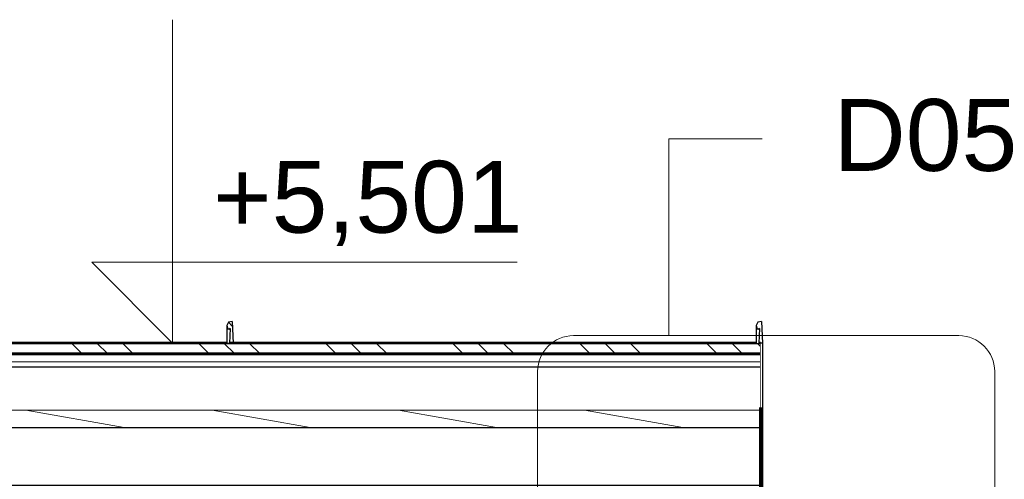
# Model space of a CAD drawing. Header units: millimetres. Extents: x -543656 to -529918, y -2500 to 6290.
# Tile 39 of 58: x -538626 to -537255, y 5311 to 5951. Entities that reach past the tile are written whole.
import ezdxf

# ---------------------------------------------------------------- set-up
doc = ezdxf.new("R2010")
doc.units = ezdxf.units.MM
doc.header["$MEASUREMENT"] = 0
doc.linetypes.add('Wipeout_Contour', pattern=[1000, 0, -1000])
for name, color, linetype in [('0 - SCHÉMA.R', 7, 'Continuous'), ('2 - KÓTA NS.2D', 7, 'Continuous'), ('2 - ČÁRA HLAVNÍ.2D', 7, 'Continuous'), ('4 - PRVKY KLEMPÍŘSKÉ.3D', 7, 'Continuous'), ('4 - STŘEŠNÍ KRYTINA.3D', 7, 'Continuous'), ('Konstrukce – Dělicí čáry vrstev', 7, 'Continuous'), ('Výplně - Povrchové', 7, 'Continuous'), ('Výplně – Řezové', 7, 'Continuous')]:
    doc.layers.add(name, color=color, linetype=linetype)
doc.styles.add('GENEROVANÝ_STYL_1', font='Arial.ttf')
doc.linetypes.add('ČÁRA PAROZÁBRANA', pattern='A,0,[1,B ŘEZ B-B´1.Shx,S=2.380952,R=0,X=0,Y=0.0075],-300,0', length=300)
pattern_1 = [(135, (-1697940.48, 0), (88.388348, 88.388348), []), (135, (-1697958.16, -17.68), (88.388348, 88.388348), []), (135, (-1697975.84, -35.36), (88.388348, 88.388348), [])]

# ---------------------------------------------------------------- blocks, each defined once
blk = doc.blocks.new('Řez_18', base_point=(-1697940.5, 0))
at = {"layer": 'Výplně – Řezové', "linetype": 'Continuous', "lineweight": 0, "true_color": 0x000000}
h = blk.add_hatch(dxfattribs=at)
h.set_pattern_fill('KOV_HLINÍK', color=18, style=0, pattern_type=2)
h.set_pattern_definition(pattern_1)
h.paths.add_polyline_path([(-539069.2, 5501.2), (-539069.2, 5486.2), (-537594.2, 5486), (-537594.2, 5501)])
h = blk.add_hatch(dxfattribs=at)
h.set_pattern_fill('DESKY_CETRIS__OSB____', color=18, style=0, pattern_type=2)
h.set_pattern_definition([(0, (-1697940.485, 0), (0, 15), [])])
h.paths.add_polyline_path([(-539069.2, 5486.2), (-539069.2, 5468.1), (-537594.2, 5467.9), (-537594.2, 5486)])
h = blk.add_hatch(dxfattribs=at)
h.set_pattern_fill('DŘEVO___BEDNĚNÍ', color=18, style=0, pattern_type=2)
h.set_pattern_definition([(170, (-1697940.485, 0), (7.8141678, 44.3163477), [])])
h.paths.add_polyline_path([(-539069.2, 5407.9), (-539069.2, 5383.8), (-537594.2, 5383.6), (-537594.2, 5407.7)])
at = {"layer": '4 - STŘEŠNÍ KRYTINA.3D', "color": 181, "linetype": 'Continuous', "lineweight": 15, "true_color": 0x9e3eff}
for p, q in [((-539069.2, 5501.2), (-539069.2, 5486.2)), ((-537594.2, 5501), (-537594.2, 5486))]:
    blk.add_line(p, q, dxfattribs=at)
at = {"layer": '4 - STŘEŠNÍ KRYTINA.3D', "color": 181, "linetype": 'Continuous', "lineweight": 60, "true_color": 0x9e3eff}
blk.add_line((-539069.2, 5501.2), (-537594.2, 5501), dxfattribs=at)
at = {"layer": '4 - STŘEŠNÍ KRYTINA.3D', "color": 181, "linetype": 'Continuous', "lineweight": 30, "true_color": 0x9e3eff}
blk.add_line((-537594.2, 5467.9), (-537594.2, 5365.6), dxfattribs=at)
at = {"layer": '4 - STŘEŠNÍ KRYTINA.3D', "color": 7, "linetype": 'Continuous', "lineweight": 30, "flags": 128}
for points in [[(-539069.2, 5486.2), (-539069.2, 5468.1), (-539069.2, 5407.9)], [(-537594.2, 5486), (-537594.2, 5467.9), (-537594.2, 5407.7)]]:
    blk.add_lwpolyline(points, dxfattribs=at)
at = {"layer": 'Konstrukce – Dělicí čáry vrstev', "color": 181, "linetype": 'Continuous', "lineweight": 60, "true_color": 0x9e3eff}
blk.add_line((-539069.2, 5486.2), (-537594.2, 5486), dxfattribs=at)
at = {"layer": 'Konstrukce – Dělicí čáry vrstev', "color": 7, "linetype": 'Continuous', "lineweight": 30}
for p, q in [((-539069.2, 5468.1), (-537594.2, 5467.9)), ((-539069.2, 5383.8), (-537594.2, 5383.6))]:
    blk.add_line(p, q, dxfattribs=at)
at = {"layer": 'Konstrukce – Dělicí čáry vrstev', "color": 181, "linetype": 'ČÁRA PAROZÁBRANA', "lineweight": 15, "true_color": 0x9e3eff}
blk.add_line((-539069.2, 5407.9), (-537594.2, 5407.7), dxfattribs=at)
at = {"color": 254, "linetype": 'Wipeout_Contour', "lineweight": 0, "ltscale": 5385044.866242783}
blk.add_wipeout([(-539069.2, 5303.5), (-539069.2, 5169.2), (-539069.2, 5169.2), (-539069.2, 5178), (-539054.2, 5178), (-539054.2, 5299.5), (-537609.2, 5299.5), (-537609.2, 5177.8), (-537594.2, 5177.8), (-537594.2, 5303.3)], dxfattribs=at).dxf.layer = 'Výplně - Povrchové'
at = {"layer": '4 - STŘEŠNÍ KRYTINA.3D', "color": 181, "linetype": 'Continuous', "lineweight": 30, "true_color": 0x9e3eff}
for p, q in [((-537594.2, 5277.5), (-537594.2, 5311)), ((-539069.2, 5169.2), (-539069.2, 5303.5)), ((-537594.2, 5303.3), (-537594.2, 5177.8)), ((-537594.2, 5276.8), (-537594.2, 5277.5)), ((-537594.2, 5272.8), (-537594.2, 5276.8)), ((-539069.2, 5169.2), (-539069.2, 5169.2)), ((-537594.2, 5169.5), (-537594.2, 5177.8))]:
    blk.add_line(p, q, dxfattribs=at)
at = {"layer": '4 - STŘEŠNÍ KRYTINA.3D', "color": 7, "linetype": 'Continuous', "lineweight": 30}
blk.add_line((-539069.2, 5303.5), (-537594.2, 5303.3), dxfattribs=at)
at = {"layer": '4 - STŘEŠNÍ KRYTINA.3D', "color": 7, "linetype": 'Continuous', "lineweight": 0, "flags": 128}
for points in [[(-539069.2, 5407.9), (-539069.2, 5383.8), (-539069.2, 5303.5)], [(-537594.2, 5407.7), (-537594.2, 5383.6), (-537594.2, 5303.3)]]:
    blk.add_lwpolyline(points, dxfattribs=at)
blk = doc.blocks.new('Řez_125', base_point=(-1697940.5, 0))
at = {"color": 254, "linetype": 'Wipeout_Contour', "lineweight": 0, "ltscale": 2153447.509696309}
blk.add_wipeout([(-538334.3, 5520.3), (-538334.3, 5501.1), (-538333.7, 5501.1), (-538332.9, 5521.2)], dxfattribs=at).dxf.layer = 'Výplně - Povrchové'
at = {"color": 254, "linetype": 'Wipeout_Contour', "lineweight": 0, "ltscale": 2153453.261013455}
blk.add_wipeout([(-538335.9, 5520.9), (-538335.9, 5501.1), (-538334.3, 5501.1), (-538334.3, 5520.3)], dxfattribs=at).dxf.layer = 'Výplně - Povrchové'
at = {"color": 254, "linetype": 'Wipeout_Contour', "lineweight": 0, "ltscale": 2153459.962369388}
blk.add_wipeout([(-538337.6, 5501.1), (-538335.9, 5501.1), (-538335.9, 5520.9), (-538337.6, 5525.7)], dxfattribs=at).dxf.layer = 'Výplně - Povrchové'
at = {"layer": 'Výplně – Řezové', "linetype": 'Continuous', "lineweight": 0, "true_color": 0x000000}
h = blk.add_hatch(dxfattribs=at)
h.set_pattern_fill('KOV_HLINÍK', color=18, style=0, pattern_type=2)
h.set_pattern_definition(pattern_1)
h.paths.add_polyline_path([(-538335.2, 5530.2), (-538337.6, 5525.7), (-538335.9, 5520.9), (-538334.3, 5520.3), (-538332.9, 5521.2), (-538333.7, 5501.1), (-538328.7, 5501.1), (-538330.2, 5531.2)])
at = {"layer": '4 - PRVKY KLEMPÍŘSKÉ.3D', "color": 181, "linetype": 'Continuous', "lineweight": 30, "true_color": 0x9e3eff}
for p, q in [((-538335.2, 5530.2), (-538337.6, 5525.7)), ((-538337.6, 5525.7), (-538337.6, 5501.1)), ((-538337.6, 5525.7), (-538335.9, 5520.9)), ((-538330.2, 5531.2), (-538335.2, 5530.2)), ((-538330.2, 5531.2), (-538328.7, 5501.1)), ((-538335.9, 5520.9), (-538334.3, 5520.3)), ((-538332.9, 5521.2), (-538334.3, 5520.3)), ((-538332.9, 5521.2), (-538333.7, 5501.1)), ((-538328.7, 5501.1), (-538333.7, 5501.1))]:
    blk.add_line(p, q, dxfattribs=at)
blk = doc.blocks.new('Řez_126', base_point=(-1697940.5, 0))
at = {"color": 254, "linetype": 'Wipeout_Contour', "lineweight": 0, "ltscale": 2688124.408818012}
blk.add_wipeout([(-537597.3, 5520.3), (-537597.3, 5501), (-537596.7, 5501), (-537596.7, 5501.1), (-537595.9, 5521.2)], dxfattribs=at).dxf.layer = 'Výplně - Povrchové'
at = {"color": 254, "linetype": 'Wipeout_Contour', "lineweight": 0, "ltscale": 2150505.383601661}
blk.add_wipeout([(-537598.9, 5520.9), (-537598.9, 5501), (-537597.3, 5501), (-537597.3, 5520.3)], dxfattribs=at).dxf.layer = 'Výplně - Povrchové'
at = {"color": 254, "linetype": 'Wipeout_Contour', "lineweight": 0, "ltscale": 7526704.19734733}
blk.add_wipeout([(-537596.7, 5501), (-537594.2, 5501), (-537594.2, 5365.8), (-537594.2, 5447.7), (-537594.2, 5450.1), (-537594.2, 5483.3), (-537594.2, 5465.8), (-537594.2, 5365.7), (-537594.2, 5447.6), (-537594.2, 5371.8), (-537594.2, 5365.7), (-537591.7, 5365.7), (-537591.7, 5501.1), (-537596.7, 5501.1)], dxfattribs=at).dxf.layer = 'Výplně - Povrchové'
at = {"layer": '4 - PRVKY KLEMPÍŘSKÉ.3D', "color": 181, "linetype": 'Continuous', "lineweight": 30, "true_color": 0x9e3eff}
for p, q in [((-537591.7, 5501.1), (-537591.7, 5365.7)), ((-537591.7, 5365.7), (-537594.2, 5365.7))]:
    blk.add_line(p, q, dxfattribs=at)
at = {"color": 254, "linetype": 'Wipeout_Contour', "lineweight": 0, "ltscale": 2150512.085038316}
blk.add_wipeout([(-537600.6, 5501), (-537598.9, 5501), (-537598.9, 5520.9), (-537600.6, 5525.7)], dxfattribs=at).dxf.layer = 'Výplně - Povrchové'
at = {"layer": 'Výplně – Řezové', "linetype": 'Continuous', "lineweight": 0, "true_color": 0x000000}
h = blk.add_hatch(dxfattribs=at)
h.set_pattern_fill('KOV_HLINÍK', color=18, style=0, pattern_type=2)
h.set_pattern_definition(pattern_1)
h.paths.add_polyline_path([(-537597.3, 5520.3), (-537595.9, 5521.2), (-537596.7, 5501.1), (-537591.7, 5501.1), (-537593.2, 5531.2), (-537598.2, 5530.2), (-537600.6, 5525.7), (-537598.9, 5520.9)])
at = {"layer": '4 - PRVKY KLEMPÍŘSKÉ.3D', "color": 181, "linetype": 'Continuous', "lineweight": 30, "true_color": 0x9e3eff}
for p, q in [((-537598.2, 5530.2), (-537600.6, 5525.7)), ((-537600.6, 5525.7), (-537600.6, 5501)), ((-537600.6, 5525.7), (-537598.9, 5520.9)), ((-537593.2, 5531.2), (-537598.2, 5530.2)), ((-537593.2, 5531.2), (-537591.7, 5501.1)), ((-537598.9, 5520.9), (-537597.3, 5520.3)), ((-537595.9, 5521.2), (-537597.3, 5520.3)), ((-537595.9, 5521.2), (-537596.7, 5501.1)), ((-537596.7, 5501.1), (-537596.7, 5501)), ((-537591.7, 5501.1), (-537596.7, 5501.1))]:
    blk.add_line(p, q, dxfattribs=at)
blk = doc.blocks.new('Řez_131', base_point=(-1697940.5, 0))
at = {"color": 254, "linetype": 'Wipeout_Contour', "lineweight": 0, "ltscale": 3763337.010193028}
blk.add_wipeout([(-537594.2, 5365.7), (-537594.2, 5338.6), (-537594.2, 5295.1), (-537594.2, 5305.3), (-537594.2, 5269.5), (-537591.7, 5269.5), (-537591.7, 5365.7)], dxfattribs=at).dxf.layer = 'Výplně - Povrchové'
at = {"layer": '4 - PRVKY KLEMPÍŘSKÉ.3D', "color": 181, "linetype": 'Continuous', "lineweight": 30, "true_color": 0x9e3eff}
blk.add_line((-537591.7, 5365.7), (-537591.7, 5269.5), dxfattribs=at)
blk = doc.blocks.new('Detail_1', base_point=(-537586.5, 4963.5))
at = {"layer": '0 - SCHÉMA.R', "color": 5, "linetype": 'Continuous', "lineweight": 0, "true_color": 0x1c1cff}
for p, q in [((-537722, 5785.2), (-537722, 5511.4)), ((-537722, 5785.2), (-537592.2, 5785.2)), ((-537318.3, 5511.4), (-537854.7, 5511.4)), ((-537904.7, 5461.4), (-537904.7, 4465.6)), ((-537268.3, 4465.6), (-537268.3, 5461.4))]:
    blk.add_line(p, q, dxfattribs=at)
for centre, start, end in [((-537854.7, 5461.4), 90, 180), ((-537318.3, 5461.4), 0, 90)]:
    blk.add_arc(centre, 50, start, end, dxfattribs=at)
at = {"layer": '0 - SCHÉMA.R', "color": 5, "lineweight": 0, "true_color": 0x1c1cff, "insert": (-537493, 5790), "char_height": 100, "attachment_point": 4, "style": 'GENEROVANÝ_STYL_1'}
blk.add_mtext('\\A1;{\\pql;\\fArial|b0|i0|c0|p0;\\W1.000000;D05}', dxfattribs=at)
blk = doc.blocks.new('Kóta_2', base_point=(-538413, 5501.1))
at = {"layer": '2 - KÓTA NS.2D', "color": 96, "linetype": 'Continuous', "lineweight": 15, "true_color": 0x007d00}
for p, q in [((-538413, 5501.1), (-538413, 5951.1)), ((-538413, 5501.1), (-538525.5, 5613.6)), ((-538525.5, 5613.6), (-538413, 5613.6)), ((-538413, 5613.6), (-537933.4, 5613.6))]:
    blk.add_line(p, q, dxfattribs=at)
at = {"layer": '2 - KÓTA NS.2D', "color": 96, "linetype": 'Continuous', "lineweight": 0, "true_color": 0x007d00}
for q in [(-538497.3, 5501.1), (-538328.6, 5501.1)]:
    blk.add_line((-538413, 5501.1), q, dxfattribs=at)
at = {"layer": '2 - KÓTA NS.2D', "color": 96, "lineweight": 0, "true_color": 0x007d00, "insert": (-538356.7, 5636.1), "char_height": 100, "attachment_point": 7, "style": 'GENEROVANÝ_STYL_1'}
blk.add_mtext('\\A1;{\\pql;\\fArial|b0|i0|c0|p0;\\W1.000000;+5,501}', dxfattribs=at)

msp = doc.modelspace()

# ---------------------------------------------------------------- block references
at = {"layer": '4 - STŘEŠNÍ KRYTINA.3D', "lineweight": 0}
msp.add_blockref('Řez_18', (-1697940.5, 0), dxfattribs=at)

# ---------------------------------------------------------------- next in the draw order: block references
at = {"layer": '4 - PRVKY KLEMPÍŘSKÉ.3D', "lineweight": 0}
for name in ['Řez_125', 'Řez_126']:
    msp.add_blockref(name, (-1697940.5, 0), dxfattribs=at)

# ---------------------------------------------------------------- next in the draw order: block references
at = {"layer": '2 - KÓTA NS.2D', "color": 96, "linetype": 'Continuous', "lineweight": 0, "true_color": 0x007d00}
msp.add_blockref('Kóta_2', (-538413, 5501.1), dxfattribs=at)
at = {"layer": '4 - PRVKY KLEMPÍŘSKÉ.3D', "lineweight": 0}
msp.add_blockref('Řez_131', (-1697940.5, 0), dxfattribs=at)

# ---------------------------------------------------------------- next in the draw order: linework, layer by layer
at = {"layer": '2 - ČÁRA HLAVNÍ.2D', "color": 181, "linetype": 'Continuous', "lineweight": 60, "true_color": 0x9e3eff}
msp.add_line((-537594.2, 5178.1), (-537594.2, 5411.5), dxfattribs=at)

# ---------------------------------------------------------------- next in the draw order: block references
at = {"layer": '0 - SCHÉMA.R', "color": 5, "linetype": 'Continuous', "lineweight": 0, "true_color": 0x1c1cff}
msp.add_blockref('Detail_1', (-537586.5, 4963.5), dxfattribs=at)

doc.saveas('drawing.dxf')
